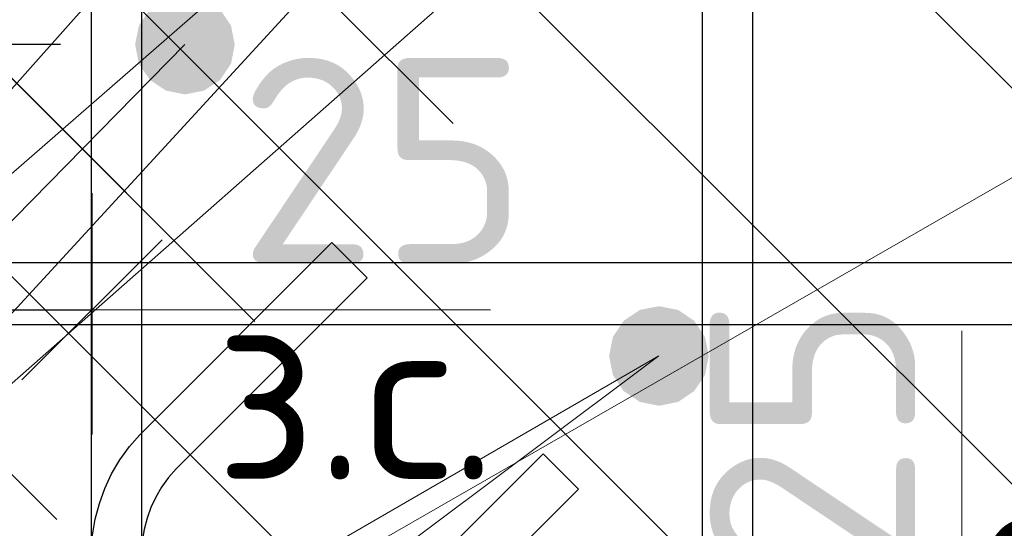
# Model space of a CAD drawing. Header units: metres. Extents: x -38 to 97, y -15 to 21.
# Tile 113 of 233: x 72.3081 to 72.4662, y 5.4204 to 5.5021. Entities that reach past the tile are written whole.
import ezdxf

# ---------------------------------------------------------------- set-up
doc = ezdxf.new("R2010")
doc.units = ezdxf.units.M
doc.header["$PDMODE"] = 65
for name, color, linetype, lineweight in [('XR$3$Арм.стержн. Хомут', 240, 'Continuous', 35), ('XR$3$Арм.стержн.горизонт. 1', 180, 'Continuous', 35), ('XR$3$Размерная линия (1)', 7, 'Continuous', 13), ('XR$3$Размерная линия_ общее', 7, 'Continuous', 13), ('XR$4$Арм. стержнями нижней зоны', 180, 'Continuous', 35), ('XR$4$Арм.стержн. Арматура края', 96, 'Continuous', 35), ('XR$4$Арм.стержн. Хомут', 240, 'Continuous', 35), ('XR$4$Арм.стержн.горизонт. 1', 180, 'Continuous', 35), ('XR$6$Арм. стержнями нижней зоны', 180, 'Continuous', 35), ('XR$6$Арм.стержн. Арматура края', 96, 'Continuous', 35), ('XR$6$Арм.стержн. Хомут', 240, 'Continuous', 35), ('XR$6$Арм.стержн.горизонт. 1', 180, 'Continuous', 35)]:
    doc.layers.add(name, color=color, linetype=linetype, lineweight=lineweight)
doc.styles.add('ISOCPEUR', font='txt')
doc.dimstyles.new('DIMSTYLE_11', dxfattribs={"dimtxt": 0.033, "dimasz": 0.0375, "dimexe": 0, "dimexo": 0, "dimgap": 0.0165, "dimtad": 2, "dimdec": 0, "dimlfac": 1000, "dimrnd": 1, "dimzin": 12, "dimdsep": 46, "dimtxsty": 'ISOCPEUR', "dimblk1": 'ALL_ML_STRICH', "dimblk2": 'ALL_ML_STRICH', "dimsah": 1, "dimcen": 0, "dimclrd": 7, "dimclre": 256, "dimclrt": 7, "dimadec": 0, "dimazin": 0, "dimtfac": 1, "dimtdec": 0, "dimtix": 1, "dimtmove": 2, "dimatfit": 3, "dimfxl": 0, "dimtvp": 1.2, "dimtzin": 0, "dimlwd": 0, "dimlwe": -3, "dimarcsym": 0})
doc.dimstyles.new('DIMSTYLE_12', dxfattribs={"dimtxt": 0.03, "dimasz": 0.03, "dimexe": 0, "dimexo": 0, "dimgap": 0.015, "dimtad": 2, "dimdec": 0, "dimlfac": 1000, "dimrnd": 1, "dimzin": 12, "dimdsep": 46, "dimtxsty": 'ISOCPEUR', "dimblk1": 'ALL_ML_STRICH', "dimblk2": 'ALL_ML_STRICH', "dimsah": 1, "dimcen": 0, "dimclrd": 7, "dimclre": 256, "dimclrt": 7, "dimadec": 0, "dimazin": 0, "dimtfac": 1, "dimtdec": 0, "dimtix": 1, "dimtmove": 2, "dimatfit": 3, "dimfxl": 0, "dimtzin": 0, "dimlwd": 0, "dimlwe": -3, "dimarcsym": 0})
pattern_1 = [(135, (0, 0), (-0.031819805, -0.031819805), [0.4, -0.05, 0, -0.05]), (135, (-0.01591, -0.01591), (-0.031819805, -0.031819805), [0.8, -0.1, 0.1, -0.1])]

# ---------------------------------------------------------------- blocks, each defined once
blk = doc.blocks.new('ALL_ML_STRICH')
at = {"color": 0, "linetype": 'ByBlock', "lineweight": -2}
for p, q in [((0, -0.5), (0, 0.5)), ((-0.3, -0.3), (0.3, 0.3)), ((-1, 0), (0.5, 0))]:
    blk.add_line(p, q, dxfattribs=at)
blk = doc.blocks.new('*D91')
at = {"layer": 'DEFPOINTS', "color": 7, "linetype": 'Continuous', "lineweight": 13, "transparency": 33554687}
for p in [(72.29474, 5.45544), (72.29474, 5.42045), (72.31974, 5.41545)]:
    blk.add_point(p, dxfattribs=at)
at = {"layer": 'XR$3$Размерная линия_ общее', "color": 253, "linetype": 'Continuous', "lineweight": -2, "true_color": 0xa0a0a0, "transparency": 33554687}
for p, q in [((72.29474, 5.44045), (72.29474, 5.45544)), ((72.31974, 5.43545), (72.31974, 5.45544))]:
    blk.add_line(p, q, dxfattribs=at)
at = {"layer": 'XR$3$Размерная линия_ общее', "color": 7, "linetype": 'Continuous', "lineweight": -2, "transparency": 33554687}
blk.add_line((72.29474, 5.45544), (72.31974, 5.45544), dxfattribs=at)
at = {"layer": 'XR$3$Размерная линия_ общее', "color": 7, "linetype": 'Continuous', "lineweight": 13, "transparency": 33554687, "xscale": 0.0375, "yscale": 0.0375, "zscale": 0.0375, "rotation": 180}
blk.add_blockref('ALL_ML_STRICH', (72.29474, 5.45544), dxfattribs=at)
at = {"layer": 'XR$3$Размерная линия_ общее', "color": 7, "linetype": 'Continuous', "lineweight": 13, "transparency": 33554687, "xscale": 0.0375, "yscale": 0.0375, "zscale": 0.0375}
blk.add_blockref('ALL_ML_STRICH', (72.31974, 5.45544), dxfattribs=at)
at = {"layer": 'XR$3$Размерная линия_ общее', "color": 7, "linetype": 'Continuous', "lineweight": 13, "transparency": 33554687, "insert": (72.36647, 5.47944), "char_height": 0.033, "width": 0.066, "attachment_point": 5, "style": 'ISOCPEUR'}
blk.add_mtext('\\A1;{25}', dxfattribs=at)
at = {"layer": 'XR$3$Размерная линия_ общее', "color": 7, "linetype": 'Continuous', "lineweight": 13, "transparency": 33554687, "insert": (72.33952, 5.45523), "char_height": 0.027, "width": 0.00135, "attachment_point": 1, "line_spacing_factor": 0.60241, "style": 'ISOCPEUR'}
blk.add_mtext('з.с.', dxfattribs=at)
blk = doc.blocks.new('*D92')
at = {"layer": 'DEFPOINTS', "color": 7, "linetype": 'Continuous', "lineweight": 13, "transparency": 33554687}
for p in [(72.41944, 5.38807), (72.42444, 5.36307), (72.45943, 5.36307)]:
    blk.add_point(p, dxfattribs=at)
at = {"layer": 'XR$3$Размерная линия_ общее', "color": 253, "linetype": 'Continuous', "lineweight": -2, "true_color": 0xa0a0a0, "transparency": 33554687}
for p, q in [((72.43944, 5.38807), (72.45943, 5.38807)), ((72.44444, 5.36307), (72.45943, 5.36307))]:
    blk.add_line(p, q, dxfattribs=at)
at = {"layer": 'XR$3$Размерная линия_ общее', "color": 7, "linetype": 'Continuous', "lineweight": -2, "transparency": 33554687}
blk.add_line((72.45943, 5.36307), (72.45943, 5.38807), dxfattribs=at)
at = {"layer": 'XR$3$Размерная линия_ общее', "color": 7, "linetype": 'Continuous', "lineweight": 13, "transparency": 33554687, "xscale": 0.0375, "yscale": 0.0375, "zscale": 0.0375}
for p, rotation in [((72.45943, 5.38807), 90), ((72.45943, 5.36307), 270)]:
    blk.add_blockref('ALL_ML_STRICH', p, dxfattribs=dict(at, rotation=rotation))
at = {"layer": 'XR$3$Размерная линия_ общее', "color": 7, "linetype": 'Continuous', "lineweight": 13, "transparency": 33554687, "insert": (72.45964, 5.40784), "char_height": 0.027, "width": 0.00135, "attachment_point": 1, "rotation": 90, "line_spacing_factor": 0.60241, "style": 'ISOCPEUR'}
blk.add_mtext('з.с.', dxfattribs=at)
at = {"layer": 'XR$3$Размерная линия_ общее', "color": 7, "linetype": 'Continuous', "lineweight": 13, "transparency": 33554687, "insert": (72.43543, 5.43479), "char_height": 0.033, "width": 0.066, "attachment_point": 5, "rotation": 90, "style": 'ISOCPEUR'}
blk.add_mtext('\\A1;{25}', dxfattribs=at)
blk = doc.blocks.new('*D153')
at = {"layer": 'DEFPOINTS', "color": 7, "linetype": 'Continuous', "lineweight": 13, "transparency": 33554687}
for p in [(72.33466, 5.49807), (72.2494, 5.40307), (72.33466, 5.40307)]:
    blk.add_point(p, dxfattribs=at)
at = {"layer": 'XR$3$Размерная линия (1)', "color": 9, "linetype": 'Continuous', "lineweight": -2, "true_color": 0xc7c7c7, "transparency": 33554687}
for p, q in [((72.31466, 5.49807), (72.2494, 5.49807)), ((72.31466, 5.40307), (72.2494, 5.40307))]:
    blk.add_line(p, q, dxfattribs=at)
at = {"layer": 'XR$3$Размерная линия (1)', "color": 7, "linetype": 'Continuous', "lineweight": -2, "transparency": 33554687}
blk.add_line((72.2494, 5.40307), (72.2494, 5.49807), dxfattribs=at)
at = {"layer": 'XR$3$Размерная линия (1)', "color": 7, "linetype": 'Continuous', "lineweight": 13, "transparency": 33554687, "xscale": 0.03, "yscale": 0.03, "zscale": 0.03}
for p, rotation in [((72.2494, 5.49807), 90), ((72.2494, 5.40307), 270)]:
    blk.add_blockref('ALL_ML_STRICH', p, dxfattribs=dict(at, rotation=rotation))
at = {"layer": 'XR$3$Размерная линия (1)', "color": 7, "linetype": 'Continuous', "lineweight": 13, "transparency": 33554687, "insert": (72.2269, 5.45207), "char_height": 0.03, "width": 0.06, "attachment_point": 5, "rotation": 90, "style": 'ISOCPEUR'}
blk.add_mtext('\\A1;{95}', dxfattribs=at)
blk = doc.blocks.new('*D154')
at = {"layer": 'DEFPOINTS', "color": 7, "linetype": 'Continuous', "lineweight": 13, "transparency": 33554687}
for p in [(72.3497, 5.61807), (72.2494, 5.49807), (72.33466, 5.49807)]:
    blk.add_point(p, dxfattribs=at)
at = {"layer": 'XR$3$Размерная линия (1)', "color": 9, "linetype": 'Continuous', "lineweight": -2, "true_color": 0xc7c7c7, "transparency": 33554687}
for p, q in [((72.3297, 5.61807), (72.2494, 5.61807)), ((72.31466, 5.49807), (72.2494, 5.49807))]:
    blk.add_line(p, q, dxfattribs=at)
at = {"layer": 'XR$3$Размерная линия (1)', "color": 7, "linetype": 'Continuous', "lineweight": -2, "transparency": 33554687}
blk.add_line((72.2494, 5.49807), (72.2494, 5.61807), dxfattribs=at)
at = {"layer": 'XR$3$Размерная линия (1)', "color": 7, "linetype": 'Continuous', "lineweight": 13, "transparency": 33554687, "xscale": 0.03, "yscale": 0.03, "zscale": 0.03}
for p, rotation in [((72.2494, 5.61807), 90), ((72.2494, 5.49807), 270)]:
    blk.add_blockref('ALL_ML_STRICH', p, dxfattribs=dict(at, rotation=rotation))
at = {"layer": 'XR$3$Размерная линия (1)', "color": 7, "linetype": 'Continuous', "lineweight": 13, "transparency": 33554687, "insert": (72.2269, 5.56257), "char_height": 0.03, "width": 0.09, "attachment_point": 5, "rotation": 90, "style": 'ISOCPEUR'}
blk.add_mtext('\\A1;{120}', dxfattribs=at)

msp = doc.modelspace()

# ---------------------------------------------------------------- hatches: boundary and pattern name
at = {"linetype": 'Continuous', "lineweight": 25, "transparency": 33554687}
h = msp.add_hatch(dxfattribs=at)
h.set_pattern_fill('__________540', scale=0.015, style=0, pattern_type=2)
h.set_pattern_definition(pattern_1)
h.paths.add_polyline_path([(72.5447, 5.66307), (72.2947, 5.66307), (72.2947, 5.36307), (72.5447, 5.36307)], flags=0)
at = {"linetype": 'Continuous', "lineweight": 13, "transparency": 33554687}
h = msp.add_hatch(dxfattribs=at)
h.set_pattern_fill('__________540', scale=0.015, style=0, pattern_type=2)
h.set_pattern_definition(pattern_1)
h.paths.add_polyline_path([(72.20078, 5.61305), (72.20078, 5.41305), (72.63295, 5.41305), (72.63295, 5.61305)], flags=0)
h = msp.add_hatch(dxfattribs=at)
h.set_pattern_fill('__________540', scale=0.015, style=0, pattern_type=2)
h.set_pattern_definition(pattern_1)
h.paths.add_polyline_path([(72.20078, 5.61305), (72.20078, 5.41305), (72.63295, 5.41305), (72.63295, 5.61305)], flags=0)
at = {"layer": 'XR$3$Арм.стержн.горизонт. 1', "linetype": 'Continuous', "lineweight": 50, "transparency": 33554687}
msp.add_hatch(color=7, dxfattribs=at).paths.add_polyline_path([(72.34266, 5.49807), (72.34206, 5.50113), (72.34032, 5.50372), (72.33773, 5.50546), (72.33466, 5.50607), (72.3316, 5.50546), (72.32901, 5.50372), (72.32727, 5.50113), (72.32666, 5.49807), (72.32727, 5.49501), (72.32901, 5.49241), (72.3316, 5.49068), (72.33466, 5.49007), (72.33773, 5.49068), (72.34032, 5.49241), (72.34206, 5.49501)])
at = {"layer": 'XR$4$Арм.стержн.горизонт. 1', "linetype": 'Continuous', "lineweight": 50, "transparency": 33554687}
msp.add_hatch(color=7, dxfattribs=at).paths.add_polyline_path([(72.41878, 5.44805), (72.41817, 5.45112), (72.41644, 5.45371), (72.41384, 5.45545), (72.41078, 5.45605), (72.40772, 5.45545), (72.40512, 5.45371), (72.40339, 5.45112), (72.40278, 5.44805), (72.40339, 5.44499), (72.40512, 5.4424), (72.40772, 5.44066), (72.41078, 5.44005), (72.41384, 5.44066), (72.41644, 5.4424), (72.41817, 5.44499)])
at = {"layer": 'XR$6$Арм.стержн.горизонт. 1', "linetype": 'Continuous', "lineweight": 50, "transparency": 33554687}
msp.add_hatch(color=7, dxfattribs=at).paths.add_polyline_path([(72.41878, 5.44805), (72.41817, 5.45112), (72.41644, 5.45371), (72.41384, 5.45545), (72.41078, 5.45605), (72.40772, 5.45545), (72.40512, 5.45371), (72.40339, 5.45112), (72.40278, 5.44805), (72.40339, 5.44499), (72.40512, 5.4424), (72.40772, 5.44066), (72.41078, 5.44005), (72.41384, 5.44066), (72.41644, 5.4424), (72.41817, 5.44499)])

# ---------------------------------------------------------------- linework, layer by layer
at = {"color": 7, "linetype": 'Continuous', "lineweight": 13, "transparency": 33554687}
for p, q in [((72.31974, 5.45544), (72.38374, 5.45544)), ((72.45943, 5.38807), (72.45943, 5.45207))]:
    msp.add_line(p, q, dxfattribs=at)
at = {"layer": 'XR$3$Арм.стержн. Хомут', "color": 40, "linetype": 'Continuous', "lineweight": 25, "transparency": 33554687}
for points in [[(72.31966, 5.41474), (72.31966, 5.60739)], [(72.31966, 5.41474), (72.31966, 5.60739)], [(72.31966, 5.41474), (72.31966, 5.60739)], [(72.32766, 5.60684), (72.32766, 5.4153)], [(72.32766, 5.60684), (72.32766, 5.4153)], [(72.32766, 5.60684), (72.32766, 5.4153)], [(72.49303, 5.38807), (72.34634, 5.38807), (72.34146, 5.38875), (72.33638, 5.39042), (72.3317, 5.39304), (72.32785, 5.39626), (72.32464, 5.40011), (72.32202, 5.40478), (72.32034, 5.40986), (72.31966, 5.41474), (72.31966, 5.41673), (72.31984, 5.41925), (72.32026, 5.42183), (72.32092, 5.42436), (72.32179, 5.42678), (72.32289, 5.42911), (72.32421, 5.43137), (72.32574, 5.43349), (72.3274, 5.4354), (72.35827, 5.46627), (72.36393, 5.46061)], [(72.49303, 5.38807), (72.34634, 5.38807), (72.34146, 5.38875), (72.33638, 5.39042), (72.3317, 5.39304), (72.32785, 5.39626), (72.32464, 5.40011), (72.32202, 5.40478), (72.32034, 5.40986), (72.31966, 5.41474), (72.31966, 5.41673), (72.31984, 5.41925), (72.32026, 5.42183), (72.32092, 5.42436), (72.32179, 5.42678), (72.32289, 5.42911), (72.32421, 5.43137), (72.32574, 5.43349), (72.3274, 5.4354), (72.35827, 5.46627), (72.36393, 5.46061)], [(72.49303, 5.38807), (72.34634, 5.38807), (72.34146, 5.38875), (72.33638, 5.39042), (72.3317, 5.39304), (72.32785, 5.39626), (72.32464, 5.40011), (72.32202, 5.40478), (72.32034, 5.40986), (72.31966, 5.41474), (72.31966, 5.41673), (72.31984, 5.41925), (72.32026, 5.42183), (72.32092, 5.42436), (72.32179, 5.42678), (72.32289, 5.42911), (72.32421, 5.43137), (72.32574, 5.43349), (72.3274, 5.4354), (72.35827, 5.46627), (72.36393, 5.46061)], [(72.36393, 5.46061), (72.33325, 5.42994), (72.33202, 5.42852), (72.33092, 5.42699), (72.32997, 5.42538), (72.32919, 5.42372), (72.32857, 5.42199), (72.3281, 5.42018), (72.3278, 5.41833), (72.32766, 5.41645), (72.32766, 5.4153), (72.32817, 5.41168), (72.32937, 5.40802), (72.33125, 5.40467), (72.33353, 5.40194), (72.33626, 5.39966), (72.33962, 5.39778), (72.34328, 5.39657), (72.3469, 5.39607), (72.49247, 5.39607)], [(72.36393, 5.46061), (72.33325, 5.42994), (72.33202, 5.42852), (72.33092, 5.42699), (72.32997, 5.42538), (72.32919, 5.42372), (72.32857, 5.42199), (72.3281, 5.42018), (72.3278, 5.41833), (72.32766, 5.41645), (72.32766, 5.4153), (72.32817, 5.41168), (72.32937, 5.40802), (72.33125, 5.40467), (72.33353, 5.40194), (72.33626, 5.39966), (72.33962, 5.39778), (72.34328, 5.39657), (72.3469, 5.39607), (72.49247, 5.39607)], [(72.36393, 5.46061), (72.33325, 5.42994), (72.33202, 5.42852), (72.33092, 5.42699), (72.32997, 5.42538), (72.32919, 5.42372), (72.32857, 5.42199), (72.3281, 5.42018), (72.3278, 5.41833), (72.32766, 5.41645), (72.32766, 5.4153), (72.32817, 5.41168), (72.32937, 5.40802), (72.33125, 5.40467), (72.33353, 5.40194), (72.33626, 5.39966), (72.33962, 5.39778), (72.34328, 5.39657), (72.3469, 5.39607), (72.49247, 5.39607)], [(72.36154, 5.40165), (72.39221, 5.43233), (72.39787, 5.42667), (72.36699, 5.3958)], [(72.36154, 5.40165), (72.39221, 5.43233), (72.39787, 5.42667), (72.36699, 5.3958)], [(72.36154, 5.40165), (72.39221, 5.43233), (72.39787, 5.42667), (72.36699, 5.3958)]]:
    msp.add_lwpolyline(points, dxfattribs=at)
at = {"layer": 'XR$3$Арм.стержн.горизонт. 1', "color": 7, "linetype": 'Continuous', "lineweight": 13, "transparency": 33554687}
for q in [(72.41963, 5.61807), (72.5047, 5.61807), (72.50474, 5.49807), (72.33466, 5.49807)]:
    msp.add_line((72.11391, 5.27357), q, dxfattribs=at)
at = {"layer": 'XR$4$Арм. стержнями нижней зоны', "color": 4, "linetype": 'Continuous', "lineweight": 25, "transparency": 33554687}
msp.add_lwpolyline([(72.22578, 5.46305), (72.63795, 5.46305), (72.63795, 5.45305), (72.22578, 5.45305), (72.22578, 5.46305)], dxfattribs=at)
at = {"layer": 'XR$4$Арм.стержн. Арматура края', "color": 4, "linetype": 'Continuous', "lineweight": 25, "transparency": 33554687}
for points in [[(72.63795, 5.45305), (72.25434, 5.45305), (72.24913, 5.45378), (72.24369, 5.45557), (72.23868, 5.45838), (72.23455, 5.46183), (72.2311, 5.46595), (72.2283, 5.47096), (72.2265, 5.4764), (72.22578, 5.48162), (72.22578, 5.55849), (72.2265, 5.56371), (72.2283, 5.56914), (72.2311, 5.57415), (72.23455, 5.57828), (72.23868, 5.58173), (72.24369, 5.58454), (72.24913, 5.58633), (72.25434, 5.58705), (72.63795, 5.58705)], [(72.63795, 5.57705), (72.25504, 5.57705), (72.2514, 5.57655), (72.24773, 5.57534), (72.24438, 5.57346), (72.24165, 5.57118), (72.23937, 5.56846), (72.23749, 5.5651), (72.23628, 5.56143), (72.23578, 5.5578), (72.23578, 5.48231), (72.23628, 5.47868), (72.23749, 5.47501), (72.23937, 5.47165), (72.24165, 5.46893), (72.24438, 5.46665), (72.24773, 5.46477), (72.2514, 5.46356), (72.25504, 5.46305), (72.63795, 5.46305)]]:
    msp.add_lwpolyline(points, dxfattribs=at)
at = {"layer": 'XR$4$Арм.стержн. Хомут', "color": 40, "linetype": 'Continuous', "lineweight": 25, "transparency": 33554687}
for points in [[(72.42578, 5.55738), (72.42578, 5.36473), (72.4251, 5.35985), (72.42342, 5.35477), (72.42081, 5.35009), (72.41759, 5.34624), (72.41374, 5.34303), (72.40906, 5.34041), (72.40398, 5.33873), (72.3991, 5.33805), (72.25242, 5.33805)], [(72.42578, 5.55738), (72.42578, 5.36473), (72.4251, 5.35985), (72.42342, 5.35477), (72.42081, 5.35009), (72.41759, 5.34624), (72.41374, 5.34303), (72.40906, 5.34041), (72.40398, 5.33873), (72.3991, 5.33805), (72.25242, 5.33805)], [(72.25297, 5.34605), (72.39855, 5.34605), (72.40216, 5.34656), (72.40583, 5.34776), (72.40918, 5.34964), (72.41191, 5.35192), (72.41419, 5.35465), (72.41607, 5.35801), (72.41728, 5.36167), (72.41778, 5.36529), (72.41778, 5.55682)], [(72.25297, 5.34605), (72.39855, 5.34605), (72.40216, 5.34656), (72.40583, 5.34776), (72.40918, 5.34964), (72.41191, 5.35192), (72.41419, 5.35465), (72.41607, 5.35801), (72.41728, 5.36167), (72.41778, 5.36529), (72.41778, 5.55682)]]:
    msp.add_lwpolyline(points, dxfattribs=at)
at = {"layer": 'XR$4$Арм.стержн.горизонт. 1', "color": 7, "linetype": 'Continuous', "lineweight": 13, "transparency": 33554687}
for q in [(72.41074, 5.56805), (72.41078, 5.44805)]:
    msp.add_line((72.00399, 5.21294), q, dxfattribs=at)
at = {"layer": 'XR$6$Арм. стержнями нижней зоны', "color": 4, "linetype": 'Continuous', "lineweight": 25, "transparency": 33554687}
msp.add_lwpolyline([(72.22578, 5.46305), (72.63795, 5.46305), (72.63795, 5.45305), (72.22578, 5.45305), (72.22578, 5.46305)], dxfattribs=at)
at = {"layer": 'XR$6$Арм.стержн. Арматура края', "color": 4, "linetype": 'Continuous', "lineweight": 25, "transparency": 33554687}
for points in [[(72.63795, 5.45305), (72.25434, 5.45305), (72.24913, 5.45378), (72.24369, 5.45557), (72.23868, 5.45838), (72.23455, 5.46183), (72.2311, 5.46595), (72.2283, 5.47096), (72.2265, 5.4764), (72.22578, 5.48162), (72.22578, 5.55849), (72.2265, 5.56371), (72.2283, 5.56914), (72.2311, 5.57415), (72.23455, 5.57828), (72.23868, 5.58173), (72.24369, 5.58454), (72.24913, 5.58633), (72.25434, 5.58705), (72.63795, 5.58705)], [(72.63795, 5.57705), (72.25504, 5.57705), (72.2514, 5.57655), (72.24773, 5.57534), (72.24438, 5.57346), (72.24165, 5.57118), (72.23937, 5.56846), (72.23749, 5.5651), (72.23628, 5.56143), (72.23578, 5.5578), (72.23578, 5.48231), (72.23628, 5.47868), (72.23749, 5.47501), (72.23937, 5.47165), (72.24165, 5.46893), (72.24438, 5.46665), (72.24773, 5.46477), (72.2514, 5.46356), (72.25504, 5.46305), (72.63795, 5.46305)]]:
    msp.add_lwpolyline(points, dxfattribs=at)
at = {"layer": 'XR$6$Арм.стержн. Хомут', "color": 40, "linetype": 'Continuous', "lineweight": 25, "transparency": 33554687}
for points in [[(72.42578, 5.55838), (72.42578, 5.36473), (72.4251, 5.35985), (72.42342, 5.35477), (72.42081, 5.35009), (72.41759, 5.34624), (72.41374, 5.34303), (72.40906, 5.34041), (72.40398, 5.33873), (72.3991, 5.33805), (72.24859, 5.33805)], [(72.42578, 5.55838), (72.42578, 5.36473), (72.4251, 5.35985), (72.42342, 5.35477), (72.42081, 5.35009), (72.41759, 5.34624), (72.41374, 5.34303), (72.40906, 5.34041), (72.40398, 5.33873), (72.3991, 5.33805), (72.24859, 5.33805)], [(72.24915, 5.34605), (72.39855, 5.34605), (72.40216, 5.34656), (72.40583, 5.34776), (72.40918, 5.34964), (72.41191, 5.35192), (72.41419, 5.35465), (72.41607, 5.35801), (72.41728, 5.36167), (72.41778, 5.36529), (72.41778, 5.55782)], [(72.24915, 5.34605), (72.39855, 5.34605), (72.40216, 5.34656), (72.40583, 5.34776), (72.40918, 5.34964), (72.41191, 5.35192), (72.41419, 5.35465), (72.41607, 5.35801), (72.41728, 5.36167), (72.41778, 5.36529), (72.41778, 5.55782)]]:
    msp.add_lwpolyline(points, dxfattribs=at)
at = {"layer": 'XR$6$Арм.стержн.горизонт. 1', "color": 7, "linetype": 'Continuous', "lineweight": 13, "transparency": 33554687}
for q in [(72.41074, 5.56805), (72.41078, 5.44805)]:
    msp.add_line((72.05819, 5.18415), q, dxfattribs=at)

# ---------------------------------------------------------------- dimensions: what is measured, and where the dimension line sits
at = {"layer": 'XR$3$Размерная линия (1)', "color": 7, "linetype": 'Continuous', "lineweight": 13, "transparency": 33554687}
for base, p1, p2, picture, middle in [((72.2494, 5.61807), (72.31466, 5.49807), (72.3297, 5.61807), '*D154', (72.2269, 5.56257)), ((72.2494, 5.49807), (72.31466, 5.40307), (72.31466, 5.49807), '*D153', (72.2269, 5.45207))]:
    dim = msp.add_linear_dim(base=base, p1=p1, p2=p2, angle=90, dimstyle='DIMSTYLE_12', override={"dimpost": '<>', "dimclrd": 7, "dimclre": 9, "dimclrt": 7, "dimlwd": 0, "dimlwe": 65533}, dxfattribs=at)
    dim.commit()
    dim.dimension.update_dxf_attribs({"geometry": picture, "text_midpoint": middle, "dimtype": 160})
at = {"layer": 'XR$3$Размерная линия_ общее', "color": 7, "linetype": 'Continuous', "lineweight": 13, "transparency": 33554687}
dim = msp.add_linear_dim(base=(72.31974, 5.45544), p1=(72.29474, 5.44045), p2=(72.31974, 5.43545), text='<>\\Xз.с.', dimstyle='DIMSTYLE_11', override={"dimpost": '<>', "dimclrd": 7, "dimclre": 253, "dimclrt": 7, "dimlwd": 0, "dimlwe": 65533}, dxfattribs=at)
dim.commit()
dim.dimension.update_dxf_attribs({"geometry": '*D91', "text_midpoint": (72.36647, 5.47944), "dimtype": 160})
dim = msp.add_linear_dim(base=(72.45943, 5.38807), p1=(72.44444, 5.36307), p2=(72.43944, 5.38807), angle=90, text='<>\\Xз.с.', dimstyle='DIMSTYLE_11', override={"dimpost": '<>', "dimclrd": 7, "dimclre": 253, "dimclrt": 7, "dimlwd": 0, "dimlwe": 65533}, dxfattribs=at)
dim.commit()
dim.dimension.update_dxf_attribs({"geometry": '*D92', "text_midpoint": (72.43543, 5.43479), "dimtype": 160})

doc.saveas('drawing.dxf')
